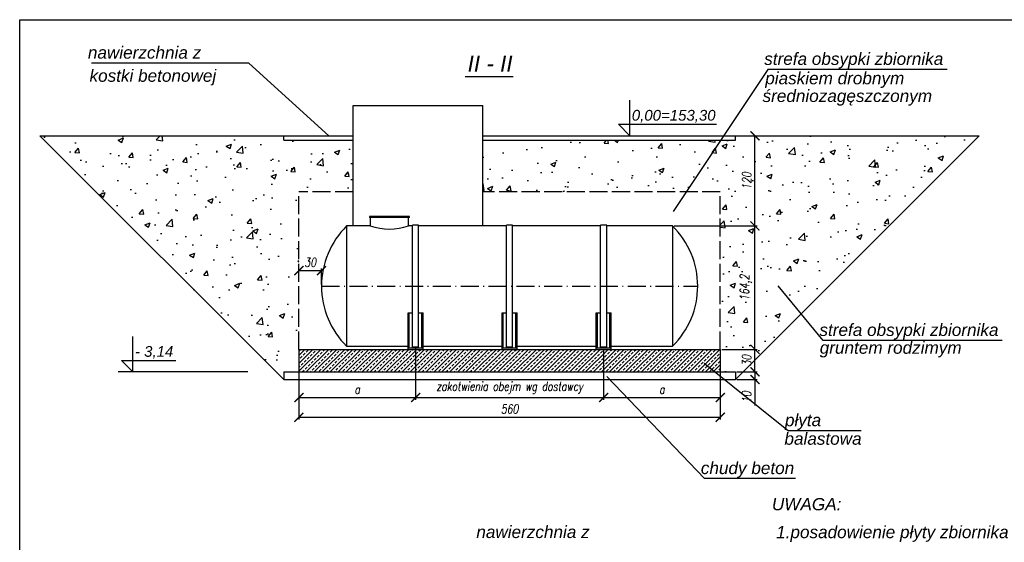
# Model space of a CAD drawing. Extents: x 0 to 4029, y 0 to 1415.
# Tile 3 of 4: x 2033 to 3342, y 720 to 1415. Entities that reach past the tile are written whole.
import ezdxf

# ---------------------------------------------------------------- set-up
doc = ezdxf.new("R2010")
doc.units = 0
doc.header["$LTSCALE"] = 2
doc.header["$MEASUREMENT"] = 0
doc.linetypes.add('ACAD_ISO02W100', pattern=[15, 12, -3])
doc.linetypes.add('ACAD_ISO10W100', pattern=[18.5, 12, -3, 0.5, -3])
doc.layers.get('0').update_dxf_attribs({"linetype": 'CONTINUOUS'})
doc.layers.get('DEFPOINTS').update_dxf_attribs({"linetype": 'CONTINUOUS'})
for name, color, linetype in [('05-grafika', 251, 'CONTINUOUS'), ('CIENKIE', 6, 'CONTINUOUS'), ('GRUBE', 2, 'CONTINUOUS'), ('OSIE', 1, 'ACAD_ISO10W100'), ('PRZERYWANE', 4, 'ACAD_ISO02W100'), ('WYMIARY', 3, 'CONTINUOUS')]:
    doc.layers.add(name, color=color, linetype=linetype)
doc.styles.add('N', font='simplex.shx', dxfattribs={"width": 0.75, "oblique": 10})
doc.styles.add('STYLE1', font='ariali.ttf')
doc.dimstyles.get("Standard").update_dxf_attribs({"dimtxt": 0.18, "dimasz": 0.18, "dimexe": 0.18, "dimexo": 0.0625, "dimgap": 0.09, "dimtad": 0, "dimtih": 1, "dimtoh": 1, "dimdec": 4, "dimzin": 0, "dimdsep": 46, "dimtxsty": 'Standard', "dimcen": 0.09, "dimadec": 0, "dimazin": 0, "dimtfac": 1, "dimtdec": 4, "dimtofl": 0, "dimtmove": 0, "dimatfit": 3, "dimfxl": 1, "dimtolj": 1, "dimtzin": 0, "dimarcsym": 0})

# ---------------------------------------------------------------- blocks, each defined once
blk = doc.blocks.new('_ArchTick')
at = {"layer": 'WYMIARY', "color": 0, "const_width": 0.15}
blk.add_lwpolyline([(-0.5, -0.5), (0.5, 0.5)], dxfattribs=at)
blk = doc.blocks.new('*D95')
at = {"layer": 'DEFPOINTS', "color": 0}
for p in [(2404.6, 1081.2), (2434.6, 1081.2), (2434.6, 1060.6)]:
    blk.add_point(p, dxfattribs=at)
at = {"layer": 'WYMIARY', "color": 3, "lineweight": -2}
for p, q in [((2404.6, 1083.2), (2404.6, 1084.2)), ((2404.6, 1081.2), (2434.6, 1081.2)), ((2434.6, 1062.6), (2434.6, 1084.2))]:
    blk.add_line(p, q, dxfattribs=at)
at = {"layer": 'WYMIARY', "color": 3, "lineweight": -2, "xscale": 12, "yscale": 12, "zscale": 12, "rotation": 180}
blk.add_blockref('_ArchTick', (2404.6, 1081.2), dxfattribs=at)
at = {"layer": 'WYMIARY', "color": 3, "lineweight": -2, "xscale": 12, "yscale": 12, "zscale": 12}
blk.add_blockref('_ArchTick', (2434.6, 1081.2), dxfattribs=at)
at = {"layer": 'WYMIARY', "color": 3, "insert": (2419.6, 1092.2), "char_height": 12, "attachment_point": 5, "style": 'N'}
blk.add_mtext('30', dxfattribs=at)
blk = doc.blocks.new('*D96')
at = {"layer": 'DEFPOINTS', "color": 0}
for p in [(2404.6, 946.5), (2964.6, 946.5), (2964.6, 886.1)]:
    blk.add_point(p, dxfattribs=at)
at = {"layer": 'WYMIARY', "color": 3, "lineweight": -2}
for p, q in [((2404.6, 944.5), (2404.6, 883.1)), ((2964.6, 944.5), (2964.6, 883.1)), ((2404.6, 886.1), (2964.6, 886.1))]:
    blk.add_line(p, q, dxfattribs=at)
at = {"layer": 'WYMIARY', "color": 3, "lineweight": -2, "xscale": 12, "yscale": 12, "zscale": 12, "rotation": 180}
blk.add_blockref('_ArchTick', (2404.6, 886.1), dxfattribs=at)
at = {"layer": 'WYMIARY', "color": 3, "lineweight": -2, "xscale": 12, "yscale": 12, "zscale": 12}
blk.add_blockref('_ArchTick', (2964.6, 886.1), dxfattribs=at)
at = {"layer": 'WYMIARY', "color": 3, "insert": (2684.6, 897.1), "char_height": 12, "attachment_point": 5, "style": 'N'}
blk.add_mtext('560', dxfattribs=at)
blk = doc.blocks.new('*D97')
at = {"layer": 'DEFPOINTS', "color": 0}
for p in [(2984.6, 946.5), (3010.7, 946.5), (2984.6, 936.5)]:
    blk.add_point(p, dxfattribs=at)
at = {"layer": 'WYMIARY', "color": 3, "lineweight": -2}
for p, q in [((2986.6, 946.5), (3013.7, 946.5)), ((3010.7, 946.5), (3010.7, 936.5)), ((2986.6, 936.5), (3013.7, 936.5)), ((3010.7, 936.5), (3010.7, 901.6))]:
    blk.add_line(p, q, dxfattribs=at)
at = {"layer": 'WYMIARY', "color": 3, "lineweight": -2, "xscale": 12, "yscale": 12, "zscale": 12}
for p, rotation in [((3010.7, 946.5), 90), ((3010.7, 936.5), 270)]:
    blk.add_blockref('_ArchTick', p, dxfattribs=dict(at, rotation=rotation))
at = {"layer": 'WYMIARY', "color": 3, "insert": (2999.7, 912.9), "char_height": 12, "attachment_point": 5, "rotation": 90, "style": 'N'}
blk.add_mtext('10', dxfattribs=at)
blk = doc.blocks.new('*D113')
at = {"layer": 'DEFPOINTS', "color": 0}
for p in [(2964.6, 976.5), (3010.7, 976.5), (2984.6, 946.5)]:
    blk.add_point(p, dxfattribs=at)
at = {"layer": 'WYMIARY', "color": 3, "lineweight": -2}
for p, q in [((2966.6, 976.5), (3013.7, 976.5)), ((3010.7, 946.5), (3010.7, 976.5)), ((2986.6, 946.5), (3013.7, 946.5))]:
    blk.add_line(p, q, dxfattribs=at)
at = {"layer": 'WYMIARY', "color": 3, "lineweight": -2, "xscale": 12, "yscale": 12, "zscale": 12}
for p, rotation in [((3010.7, 976.5), 90), ((3010.7, 946.5), 270)]:
    blk.add_blockref('_ArchTick', p, dxfattribs=dict(at, rotation=rotation))
at = {"layer": 'WYMIARY', "color": 3, "insert": (2999.7, 961.5), "char_height": 12, "attachment_point": 5, "rotation": 90, "style": 'N'}
blk.add_mtext('30', dxfattribs=at)
blk = doc.blocks.new('*D114')
at = {"layer": 'DEFPOINTS', "color": 0}
for p in [(2901.3, 1140.6, 0), (3010.7, 1140.6), (2964.6, 976.5)]:
    blk.add_point(p, dxfattribs=at)
at = {"layer": 'WYMIARY', "color": 3, "lineweight": -2}
for p, q in [((2903.3, 1140.6), (3013.7, 1140.6)), ((3010.7, 976.5), (3010.7, 1140.6)), ((2966.6, 976.5), (3013.7, 976.5))]:
    blk.add_line(p, q, dxfattribs=at)
at = {"layer": 'WYMIARY', "color": 3, "lineweight": -2, "xscale": 12, "yscale": 12, "zscale": 12}
for p, rotation in [((3010.7, 1140.6), 90), ((3010.7, 976.5), 270)]:
    blk.add_blockref('_ArchTick', p, dxfattribs=dict(at, rotation=rotation))
at = {"layer": 'WYMIARY', "color": 3, "insert": (2998.6, 1058.5), "char_height": 12, "attachment_point": 5, "rotation": 90, "style": 'N'}
blk.add_mtext('164,2', dxfattribs=at)
blk = doc.blocks.new('*D115')
at = {"layer": 'DEFPOINTS', "color": 0}
for p in [(2963.9, 1260.6, 0), (3010.7, 1260.6), (2901.3, 1140.6, 0)]:
    blk.add_point(p, dxfattribs=at)
at = {"layer": 'WYMIARY', "color": 3, "lineweight": -2}
for p, q in [((2965.9, 1260.6), (3013.7, 1260.6)), ((3010.7, 1140.6), (3010.7, 1260.6)), ((2903.3, 1140.6), (3013.7, 1140.6))]:
    blk.add_line(p, q, dxfattribs=at)
at = {"layer": 'WYMIARY', "color": 3, "lineweight": -2, "xscale": 12, "yscale": 12, "zscale": 12}
for p, rotation in [((3010.7, 1260.6), 90), ((3010.7, 1140.6), 270)]:
    blk.add_blockref('_ArchTick', p, dxfattribs=dict(at, rotation=rotation))
at = {"layer": 'WYMIARY', "color": 3, "insert": (2999.7, 1200.6), "char_height": 12, "attachment_point": 5, "rotation": 90, "style": 'N'}
blk.add_mtext('120', dxfattribs=at)
blk = doc.blocks.new('*D98')
at = {"layer": 'DEFPOINTS', "color": 0}
for p in [(2559.6, 980.1), (2404.6, 961.5), (2559.6, 912.4)]:
    blk.add_point(p, dxfattribs=at)
at = {"layer": 'WYMIARY', "color": 3, "lineweight": -2}
for p, q in [((2559.6, 978.1), (2559.6, 909.4)), ((2404.6, 959.5), (2404.6, 909.4)), ((2404.6, 912.4), (2559.6, 912.4))]:
    blk.add_line(p, q, dxfattribs=at)
at = {"layer": 'WYMIARY', "color": 3, "lineweight": -2, "xscale": 12, "yscale": 12, "zscale": 12, "rotation": 180}
blk.add_blockref('_ArchTick', (2404.6, 912.4), dxfattribs=at)
at = {"layer": 'WYMIARY', "color": 3, "lineweight": -2, "xscale": 12, "yscale": 12, "zscale": 12}
blk.add_blockref('_ArchTick', (2559.6, 912.4), dxfattribs=at)
at = {"layer": 'WYMIARY', "color": 3, "insert": (2482.1, 923.4), "char_height": 12, "attachment_point": 5, "style": 'N'}
blk.add_mtext('a', dxfattribs=at)
blk = doc.blocks.new('*D99')
at = {"layer": 'DEFPOINTS', "color": 0}
for p in [(2559.6, 980.1), (2809.6, 978.5), (2809.6, 912.4)]:
    blk.add_point(p, dxfattribs=at)
at = {"layer": 'WYMIARY', "color": 3, "lineweight": -2}
for p, q in [((2559.6, 978.1), (2559.6, 909.4)), ((2809.6, 976.5), (2809.6, 909.4)), ((2559.6, 912.4), (2809.6, 912.4))]:
    blk.add_line(p, q, dxfattribs=at)
at = {"layer": 'WYMIARY', "color": 3, "lineweight": -2, "xscale": 12, "yscale": 12, "zscale": 12, "rotation": 180}
blk.add_blockref('_ArchTick', (2559.6, 912.4), dxfattribs=at)
at = {"layer": 'WYMIARY', "color": 3, "lineweight": -2, "xscale": 12, "yscale": 12, "zscale": 12}
blk.add_blockref('_ArchTick', (2809.6, 912.4), dxfattribs=at)
at = {"layer": 'WYMIARY', "color": 3, "insert": (2684.6, 925.4), "char_height": 12, "attachment_point": 5, "style": 'N'}
blk.add_mtext('zakotwienia obejm wg dostawcy', dxfattribs=at)
blk = doc.blocks.new('*D100')
at = {"layer": 'DEFPOINTS', "color": 0}
for p in [(2809.6, 978.5), (2964.6, 961.5), (2964.6, 912.4)]:
    blk.add_point(p, dxfattribs=at)
at = {"layer": 'WYMIARY', "color": 3, "lineweight": -2}
for p, q in [((2809.6, 976.5), (2809.6, 909.4)), ((2964.6, 959.5), (2964.6, 909.4)), ((2809.6, 912.4), (2964.6, 912.4))]:
    blk.add_line(p, q, dxfattribs=at)
at = {"layer": 'WYMIARY', "color": 3, "lineweight": -2, "xscale": 12, "yscale": 12, "zscale": 12, "rotation": 180}
blk.add_blockref('_ArchTick', (2809.6, 912.4), dxfattribs=at)
at = {"layer": 'WYMIARY', "color": 3, "lineweight": -2, "xscale": 12, "yscale": 12, "zscale": 12}
blk.add_blockref('_ArchTick', (2964.6, 912.4), dxfattribs=at)
at = {"layer": 'WYMIARY', "color": 3, "insert": (2887.1, 923.4), "char_height": 12, "attachment_point": 5, "style": 'N'}
blk.add_mtext('a', dxfattribs=at)

msp = doc.modelspace()

# ---------------------------------------------------------------- hatches: boundary and pattern name
at = {"layer": 'CIENKIE'}
h = msp.add_hatch(dxfattribs=at)
h.set_pattern_fill('AR-CONC', color=256, scale=10, style=0)
h.set_pattern_definition([(50, (-5137.82, -422.134), (71.726, -6.2752), [7.5, -82.5]), (355, (-5137.82, -422.134), (-13.87513, 75.2192), [6, -66]), (100.4514, (-5131.84, -422.66), (57.85094, 68.94395), [6.374, -70.1142]), (46.1842, (-5137.82, -402.13), (106.7241, -16.5519), [11.25, -123.75]), (96.6356, (-5128.93, -403.51), (93.4663, 97.4118), [9.561, -105.1713]), (351.1842, (-5137.82, -402.13), (93.4662, 97.4119), [9, -99]), (21, (-5127.82, -407.134), (59.6907, -40.2619), [7.5, -82.5]), (326, (-5127.82, -407.134), (24.33153, 72.515), [6, -66]), (71.4514, (-5122.846, -410.49), (84.02226, 32.25305), [6.374, -70.1142]), (37.5, (-5137.82, -422.134), (1.215986, 33.289385), [0, -65.2, 0, -67, 0, -66.25]), (7.5, (-5137.82, -422.134), (26.30695, 39.44117), [0, -38.2, 0, -63.7, 0, -25.25]), (327.5, (-5160.12, -422.134), (53.38224, -2.25549), [0, -25, 0, -78, 0, -103.5]), (317.5, (-5170.12, -422.134), (58.31862, 10.0105), [0, -32.5, 0, -51.8, 0, -73.5])])
h.paths.add_polyline_path([(2060.45, 1260.62), (2384.61, 936.45), (2384.61, 946.45), (2404.61, 946.45), (2404.61, 976.45), (2404.61, 1185.91), (2476.64, 1185.91), (2476.64, 1254.62), (2384.61, 1254.62), (2384.61, 1260.62)])
h.paths.add_polyline_path([(2984.61, 1260.62), (2984.61, 1254.62), (2965.17, 1254.62), (2919.47, 1185.91), (2964.61, 1185.91), (2964.61, 976.45), (2964.61, 946.45), (2984.61, 946.45), (2984.61, 936.45), (3308.78, 1260.62)])
h.paths.add_polyline_path([(2919.47, 1185.91), (2965.17, 1254.62), (2649.22, 1254.62), (2649.22, 1185.91)])
h.paths.add_polyline_path([(2990.71, 950.73), (2990.71, 972.18), (3008.71, 972.18), (3008.71, 950.73)], flags=24)
h.paths.add_polyline_path([(2988.43, 1038.61), (2988.43, 1078.46), (3008.71, 1078.46), (3008.71, 1038.61)], flags=24)
h.paths.add_polyline_path([(2990.71, 1187.12), (2990.71, 1214.12), (3008.71, 1214.12), (3008.71, 1187.12)], flags=24)
h = msp.add_hatch(dxfattribs=at)
h.set_pattern_fill('ANSI33', color=256, scale=30, style=0)
h.set_pattern_definition([(45, (-5137.82, -422.134), (-5.303301, 5.303301), []), (45, (-5132.5166, -422.134), (-5.303301, 5.303301), [3.75, -1.875])])
h.paths.add_polyline_path([(2964.61, 946.45), (2964.61, 976.45), (2404.61, 976.45), (2404.61, 946.45)])

# ---------------------------------------------------------------- linework, layer by layer
for p, q in [((2476.64, 1140.62, 0), (2476.64, 1300.73, 0)), ((2476.64, 1300.73, 0), (2649.22, 1300.73, 0)), ((2649.22, 1140.62, 0), (2649.22, 1300.73, 0)), ((2060.45, 1260.62, 0), (2476.64, 1260.62, 0)), ((2384.61, 936.45, 0), (2060.45, 1260.62, 0)), ((2384.61, 1254.62, 0), (2384.61, 1260.62, 0)), ((2649.22, 1260.62, 0), (3308.78, 1260.62, 0)), ((2984.61, 936.45, 0), (3308.78, 1260.62, 0)), ((2984.61, 1254.62, 0), (2984.61, 1260.62, 0)), ((2384.61, 1254.62, 0), (2476.64, 1254.62, 0)), ((2649.22, 1254.62, 0), (2984.61, 1254.62, 0)), ((2551.58, 1153.08, 0), (2498.21, 1153.08, 0)), ((2498.21, 1153.08, 0), (2498.21, 1151.88, 0)), ((2551.58, 1151.88, 0), (2498.21, 1151.88, 0)), ((2499.41, 1151.88, 0), (2499.41, 1140.62, 0)), ((2550.38, 1140.62, 0), (2550.38, 1151.88, 0)), ((2551.58, 1151.88, 0), (2551.58, 1153.08, 0)), ((2467.97, 1140.62, 0), (2467.97, 980.62, 0)), ((2555.61, 978.45, 0), (2555.61, 1141.62, 0)), ((2563.61, 978.45, 0), (2563.61, 1141.62, 0)), ((2680.61, 978.45, 0), (2680.61, 1141.62, 0)), ((2688.61, 978.45, 0), (2688.61, 1141.62, 0)), ((2805.61, 978.45, 0), (2805.61, 1141.62, 0)), ((2813.61, 978.45, 0), (2813.61, 1141.62, 0)), ((2901.25, 1140.62, 0), (2901.25, 980.62, 0)), ((2549.61, 976.45, 0), (2549.61, 1025.2)), ((2549.61, 1025.2), (2555.61, 1025.2)), ((2551.21, 978.45, 0), (2551.21, 1025.2)), ((2563.61, 1025.2), (2569.61, 1025.2)), ((2568.01, 978.45, 0), (2568.01, 1025.2)), ((2569.61, 976.45, 0), (2569.61, 1025.2)), ((2674.61, 976.45, 0), (2674.61, 1025.2, 0)), ((2674.61, 1025.2, 0), (2680.61, 1025.2, 0)), ((2676.21, 978.45, 0), (2676.21, 1025.2, 0)), ((2688.61, 1025.2, 0), (2694.61, 1025.2, 0)), ((2693.01, 978.45, 0), (2693.01, 1025.2, 0)), ((2694.61, 976.45, 0), (2694.61, 1025.2, 0)), ((2799.61, 976.45, 0), (2799.61, 1025.2)), ((2799.61, 1025.2), (2805.61, 1025.2)), ((2801.21, 978.45, 0), (2801.21, 1025.2)), ((2813.61, 1025.2), (2819.61, 1025.2)), ((2818.01, 978.45, 0), (2818.01, 1025.2)), ((2819.61, 976.45, 0), (2819.61, 1025.2)), ((2549.61, 978.45, 0), (2569.61, 978.45, 0)), ((2555.61, 980.05, 0), (2563.61, 980.05, 0)), ((2674.61, 978.45, 0), (2694.61, 978.45, 0)), ((2680.61, 980.05, 0), (2688.61, 980.05, 0)), ((2799.61, 978.45, 0), (2819.61, 978.45, 0)), ((2805.61, 980.05, 0), (2813.61, 980.05, 0)), ((2384.61, 946.45, 0), (2384.61, 936.45, 0)), ((2384.61, 946.45, 0), (2984.61, 946.45, 0)), ((2984.61, 946.45, 0), (2984.61, 936.45, 0)), ((2384.61, 936.45, 0), (2984.61, 936.45, 0))]:
    msp.add_line(p, q)
at = {"extrusion": (-3.33828e-09, -5.27163e-11, 1)}
for p, q in [((2499.41, 1140.62, 0), (2467.97, 1140.62, 0)), ((2555.61, 1140.62, 0), (2550.38, 1140.62, 0)), ((2563.61, 1141.62, 0), (2555.61, 1141.62, 0)), ((2680.61, 1140.62, 0), (2563.61, 1140.62, 0)), ((2688.61, 1141.62, 0), (2680.61, 1141.62, 0)), ((2805.61, 1140.62, 0), (2688.61, 1140.62, 0)), ((2813.61, 1141.62, 0), (2805.61, 1141.62, 0)), ((2901.25, 1140.62, 0), (2813.61, 1140.62, 0)), ((2467.97, 980.62, 0), (2549.61, 980.62, 0)), ((2569.61, 980.62, 0), (2674.61, 980.62, 0)), ((2694.61, 980.62, 0), (2799.61, 980.62, 0)), ((2819.61, 980.62, 0), (2901.25, 980.62))]:
    msp.add_line(p, q, dxfattribs=at)
for centre, start, end in [((2547.21, 1060.62, 0), 134.72642, 225.27358), ((2822.01, 1060.62, 0), 314.72642, 45.27358)]:
    msp.add_arc(centre, 112.6, start, end, dxfattribs=at)
msp.add_arc((2524.9, 1216.45, 0), 80, 251.42451, 288.57549)
at = {"layer": '05-grafika'}
msp.add_lwpolyline([(2033.47, 1415), (4029.48, 1415), (4029.48, 0), (2033.47, 0)], close=True, dxfattribs=at)
at = {"layer": 'GRUBE'}
for p, q in [((2625.69, 1339.6), (2689.18, 1339.6)), ((2404.61, 976.45, 0), (2404.61, 946.45, 0)), ((2404.61, 976.45, 0), (2964.61, 976.45, 0)), ((2964.61, 976.45, 0), (2964.61, 946.45, 0)), ((2404.61, 946.45, 0), (2964.61, 946.45, 0))]:
    msp.add_line(p, q, dxfattribs=at)
at = {"layer": 'OSIE'}
msp.add_line((2434.61, 1060.62, 0), (2934.61, 1060.62, 0), dxfattribs=at)
at = {"layer": 'PRZERYWANE'}
for p, q in [((2476.64, 1185.91, 0), (2404.61, 1185.91, 0)), ((2404.61, 976.45, 0), (2404.61, 1185.91, 0)), ((2964.61, 1185.91, 0), (2649.22, 1185.91, 0)), ((2964.61, 976.45, 0), (2964.61, 1185.91, 0))]:
    msp.add_line(p, q, dxfattribs=at)
at = {"layer": 'WYMIARY'}
for p, q in [((2338.23, 1357.14, 0), (2128.91, 1357.14, 0)), ((2338.23, 1357.14, 0), (2444.32, 1260.62, 0)), ((3027.82, 1348.81, 0), (2902.04, 1159.7, 0)), ((3266.26, 1348.81, 0), (3027.82, 1348.81, 0)), ((2844.37, 1260.62, 0), (2844.37, 1307.83, 0)), ((2829.1, 1275.89, 0), (2959.69, 1275.89, 0)), ((2844.37, 1260.62, 0), (2829.1, 1275.89, 0)), ((3101.19, 988.24, 0), (3041.3, 1061.05, 0)), ((2184.01, 946.45, 0), (2184.01, 993.67, 0)), ((3339.02, 988.24, 0), (3101.19, 988.24, 0)), ((2168.74, 961.72, 0), (2241.03, 961.72, 0)), ((2184.01, 946.45, 0), (2168.74, 961.72, 0)), ((2943.02, 957.99, 0), (3055.39, 868.23, 0)), ((2336.81, 946.45, 0), (2164.14, 946.45, 0)), ((2813.92, 940.59, 0), (2943.58, 804.54, 0)), ((3151.63, 868.23, 0), (3055.39, 868.23, 0)), ((3064.77, 804.54, 0), (2943.58, 804.54, 0))]:
    msp.add_line(p, q, dxfattribs=at)

# ---------------------------------------------------------------- texts
at = {"style": 'STYLE1'}
for s, height, p in [('nawierzchnia z', 16.3035, (2124.1, 1363.16, 0)), ('II - II', 21.398, (2628.8, 1345.91, 0)), ('strefa obsypki zbiornika', 16.3035, (3023.01, 1354.82, 0)), ('kostki betonowej', 16.3035, (2126.3, 1332.36, 0)), ('piaskiem drobnym', 16.3035, (3024.37, 1329.06, 0)), ('średniozagęszczonym', 16.3035, (3020.77, 1305.5, 0)), ('0,00=153,30', 14.2655, (2847, 1280.71, 0)), ('strefa obsypki zbiornika', 16.3035, (3096.38, 994.26, 0)), ('gruntem rodzimym', 16.3035, (3096.79, 970.6, 0)), ('- 3,14', 14.266, (2186.63, 966.55, 0)), ('płyta', 16.303, (3050.57, 874.24, 0)), ('balastowa', 16.303, (3049.87, 849.59, 0)), ('chudy beton', 16.3035, (2938.77, 810.55, 0)), ('UWAGA:', 16.303, (3033.21, 762.41, 0)), ('nawierzchnia z', 16.3035, (2640.37, 725.5, 0)), ('1.posadowienie płyty zbiornika wykonać na chudym', 16.3035, (3038.85, 725.33, 0))]:
    msp.add_text(s, height=height, dxfattribs=at).set_placement(p)

# ---------------------------------------------------------------- dimensions: what is measured, and where the dimension line sits
at = {"layer": 'WYMIARY'}
for base, p1, p2, picture, middle in [((3010.71, 1260.62, 0), (2901.25, 1140.62, 0), (2963.86, 1260.62, 0), '*D115', (2999.71, 1200.62, 0)), ((3010.71, 1140.62, 0), (2964.61, 976.45, 0), (2901.25, 1140.62, 0), '*D114', (2998.57, 1058.54, 0)), ((3010.71, 976.45, 0), (2984.61, 946.45, 0), (2964.61, 976.45, 0), '*D113', (2999.71, 961.45, 0))]:
    dim = msp.add_linear_dim(base=base, p1=p1, p2=p2, angle=90, dimstyle='Standard', override={"dimtxt": 12, "dimasz": 12, "dimexe": 3, "dimexo": 2, "dimgap": 5, "dimtad": 1, "dimtih": 0, "dimtoh": 0, "dimdec": 1, "dimzin": 8, "dimdsep": 44, "dimtxsty": 'N', "dimblk": 'ArchTick', "dimcen": 2.5, "dimclrd": 3, "dimclre": 3, "dimclrt": 3, "dimtdec": 1, "dimtofl": 1, "dimtmove": 1, "dimtolj": 0, "dimtzin": 8}, dxfattribs=at)
    dim.commit()
    dim.dimension.update_dxf_attribs({"geometry": picture, "text_midpoint": middle})
dim = msp.add_linear_dim(base=(2434.61, 1081.18, 0), p1=(2404.61, 1081.18, 0), p2=(2434.61, 1060.62, 0), dimstyle='Standard', override={"dimtxt": 12, "dimasz": 12, "dimexe": 3, "dimexo": 2, "dimgap": 5, "dimtad": 1, "dimtih": 0, "dimtoh": 0, "dimdec": 1, "dimzin": 8, "dimdsep": 44, "dimtxsty": 'N', "dimblk": 'ArchTick', "dimcen": 2.5, "dimclrd": 3, "dimclre": 3, "dimclrt": 3, "dimtdec": 1, "dimtofl": 1, "dimtolj": 0, "dimtzin": 8}, dxfattribs=at)
dim.commit()
dim.dimension.update_dxf_attribs({"geometry": '*D95', "text_midpoint": (2419.61, 1092.18, 0)})
for base, p1, p2, text, override, picture, middle in [((2559.61, 912.44, 0), (2404.61, 961.45, 0), (2559.61, 980.05, 0), 'a', {"dimtxt": 12, "dimasz": 12, "dimexe": 3, "dimexo": 2, "dimgap": 5, "dimtad": 1, "dimtih": 0, "dimtoh": 0, "dimdec": 1, "dimzin": 8, "dimdsep": 44, "dimtxsty": 'N', "dimblk": 'ArchTick', "dimcen": 2.5, "dimclrd": 3, "dimclre": 3, "dimclrt": 3, "dimtdec": 1, "dimtofl": 1, "dimtolj": 0, "dimtzin": 8}, '*D98', (2482.11, 923.44, 0)), ((2809.61, 912.44, 0), (2559.61, 980.05, 0), (2809.61, 978.45, 0), 'zakotwienia obejm wg dostawcy', {"dimtxt": 12, "dimasz": 12, "dimexe": 3, "dimexo": 2, "dimgap": 5, "dimtad": 1, "dimtih": 0, "dimtoh": 0, "dimdec": 1, "dimzin": 8, "dimdsep": 44, "dimtxsty": 'N', "dimblk": 'ArchTick', "dimcen": 2.5, "dimclrd": 3, "dimclre": 3, "dimclrt": 3, "dimtdec": 1, "dimtofl": 1, "dimtmove": 1, "dimtolj": 0, "dimtzin": 8}, '*D99', (2684.61, 925.44, 0)), ((2964.61, 912.44, 0), (2809.61, 978.45, 0), (2964.61, 961.45, 0), 'a', {"dimtxt": 12, "dimasz": 12, "dimexe": 3, "dimexo": 2, "dimgap": 5, "dimtad": 1, "dimtih": 0, "dimtoh": 0, "dimdec": 1, "dimzin": 8, "dimdsep": 44, "dimtxsty": 'N', "dimblk": 'ArchTick', "dimcen": 2.5, "dimclrd": 3, "dimclre": 3, "dimclrt": 3, "dimtdec": 1, "dimtofl": 1, "dimtmove": 1, "dimtolj": 0, "dimtzin": 8}, '*D100', (2887.11, 923.44, 0))]:
    dim = msp.add_linear_dim(base=base, p1=p1, p2=p2, text=text, dimstyle='Standard', override=override, dxfattribs=at)
    dim.commit()
    dim.dimension.update_dxf_attribs({"geometry": picture, "text_midpoint": middle})
dim = msp.add_linear_dim(base=(2964.61, 886.05, 0), p1=(2404.61, 946.45, 0), p2=(2964.61, 946.45, 0), dimstyle='Standard', override={"dimtxt": 12, "dimasz": 12, "dimexe": 3, "dimexo": 2, "dimgap": 5, "dimtad": 1, "dimtih": 0, "dimtoh": 0, "dimdec": 1, "dimzin": 8, "dimdsep": 44, "dimtxsty": 'N', "dimblk": 'ArchTick', "dimcen": 2.5, "dimclrd": 3, "dimclre": 3, "dimclrt": 3, "dimtdec": 1, "dimtofl": 1, "dimtolj": 0, "dimtzin": 8}, dxfattribs=at)
dim.commit()
dim.dimension.update_dxf_attribs({"geometry": '*D96', "text_midpoint": (2684.61, 886.05, 0), "dimtype": 160})
dim = msp.add_linear_dim(base=(3010.71, 946.45, 0), p1=(2984.61, 936.45, 0), p2=(2984.61, 946.45, 0), angle=90, dimstyle='Standard', override={"dimtxt": 12, "dimasz": 12, "dimexe": 3, "dimexo": 2, "dimgap": 5, "dimtad": 1, "dimtih": 0, "dimtoh": 0, "dimdec": 1, "dimzin": 8, "dimdsep": 44, "dimtxsty": 'N', "dimblk": 'ArchTick', "dimcen": 2.5, "dimclrd": 3, "dimclre": 3, "dimclrt": 3, "dimtdec": 1, "dimtofl": 1, "dimtolj": 0, "dimtzin": 8}, dxfattribs=at)
dim.commit()
dim.dimension.update_dxf_attribs({"geometry": '*D97', "text_midpoint": (3010.71, 912.86, 0), "dimtype": 160})

doc.saveas('drawing.dxf')
